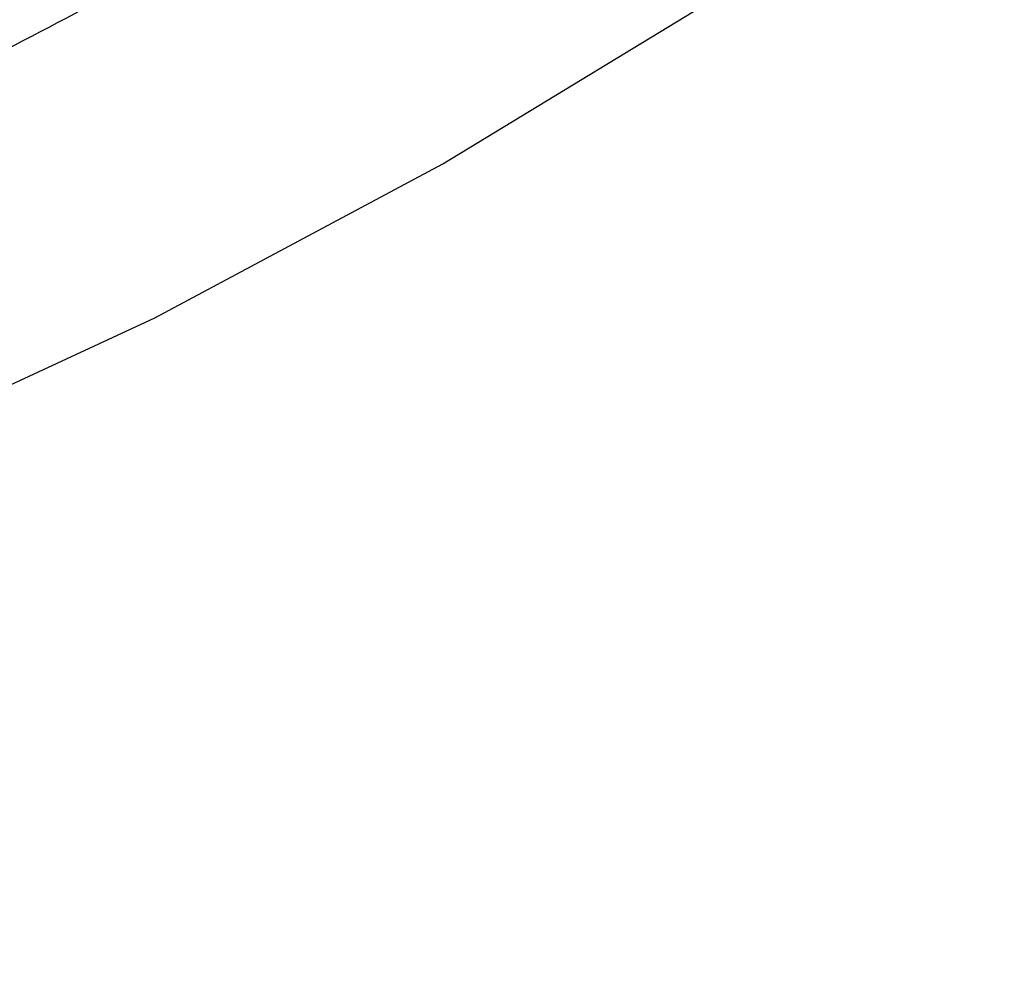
# Paper-space layout '_Trimétrica' of a CAD drawing. Header units: millimetres. Extents: x -779 to 107, y -976 to -84.
# Tile 49 of 197: x -239 to -221, y -691 to -673. Entities that reach past the tile are written whole.
import ezdxf

# ---------------------------------------------------------------- set-up
doc = ezdxf.new("R2010")
doc.units = ezdxf.units.MM

psp = doc.layouts.new('_Trimétrica')

# ---------------------------------------------------------------- linework, layer by layer
at = {"color": 7, "linetype": 'Continuous', "lineweight": 25, "flags": 128}
psp.add_lwpolyline([(-370.182, -672.189), (-363.233, -675.381), (-356.232, -678.288), (-349.192, -680.904), (-342.127, -683.225), (-335.05, -685.246), (-327.976, -686.963), (-320.919, -688.372), (-313.891, -689.471), (-306.907, -690.257), (-299.981, -690.73), (-293.126, -690.887), (-286.355, -690.73), (-279.683, -690.257), (-273.121, -689.471), (-266.683, -688.372), (-260.381, -686.963), (-254.228, -685.246), (-248.235, -683.225), (-242.415, -680.904), (-236.779, -678.288), (-231.337, -675.381), (-226.102, -672.189)], dxfattribs=at)
at = {"color": 7, "linetype": 'Continuous', "lineweight": 25}
for points, knots in [([(-485.154, -349.157), (-484.478, -348.657), (-482.076, -346.879), (-477.737, -344.077), (-472.152, -340.754), (-466.372, -337.701), (-460.421, -334.901), (-454.304, -332.364), (-448.031, -330.092), (-441.61, -328.087), (-435.048, -326.352), (-428.356, -324.888), (-421.542, -323.698), (-414.615, -322.782), (-407.583, -322.141), (-400.457, -321.777), (-393.244, -321.69), (-385.955, -321.879), (-378.599, -322.344), (-371.186, -323.086), (-363.725, -324.102), (-356.225, -325.393), (-348.698, -326.955), (-341.152, -328.789), (-333.598, -330.89), (-326.046, -333.257), (-318.507, -335.887), (-310.989, -338.776), (-303.503, -341.92), (-296.06, -345.317), (-288.669, -348.96), (-281.341, -352.847), (-274.085, -356.97), (-266.912, -361.326), (-259.831, -365.908), (-252.851, -370.711), (-245.983, -375.727), (-239.235, -380.95), (-232.617, -386.374), (-226.138, -391.99), (-219.807, -397.791), (-213.632, -403.77), (-207.621, -409.918), (-201.783, -416.227), (-196.127, -422.688), (-190.658, -429.293), (-185.386, -436.032), (-180.316, -442.897), (-175.456, -449.877), (-170.812, -456.964), (-166.39, -464.148), (-162.197, -471.418), (-158.237, -478.765), (-154.517, -486.179), (-151.04, -493.65), (-147.811, -501.167), (-144.834, -508.721), (-142.114, -516.301), (-139.653, -523.897), (-137.455, -531.498), (-135.522, -539.094), (-133.857, -546.676), (-132.461, -554.232), (-131.335, -561.754), (-130.483, -569.23), (-129.903, -576.652), (-129.596, -584.009), (-129.564, -591.291), (-129.805, -598.491), (-130.319, -605.597), (-131.106, -612.602), (-132.164, -619.496), (-133.492, -626.27), (-135.089, -632.917), (-136.952, -639.427), (-139.08, -645.792), (-141.47, -652.004), (-144.12, -658.055), (-147.028, -663.937), (-150.185, -669.645), (-153.606, -675.156), (-156.516, -679.478), (-158.369, -681.886), (-158.915, -682.595)], [0, 0, 0, 0, 0.004978, 0.017693, 0.030397, 0.04309, 0.055768, 0.068432, 0.08108, 0.093711, 0.106327, 0.118926, 0.131511, 0.144081, 0.156639, 0.169184, 0.181719, 0.194244, 0.206762, 0.219271, 0.231775, 0.244274, 0.256768, 0.269259, 0.281747, 0.294233, 0.306717, 0.3192, 0.331682, 0.344164, 0.356646, 0.369128, 0.381609, 0.394091, 0.406573, 0.419056, 0.431539, 0.444022, 0.456505, 0.468989, 0.481473, 0.493956, 0.50644, 0.518923, 0.531407, 0.54389, 0.556372, 0.568854, 0.581335, 0.593815, 0.606295, 0.618774, 0.631252, 0.64373, 0.656206, 0.668683, 0.681159, 0.693634, 0.70611, 0.718586, 0.731063, 0.743541, 0.756021, 0.768504, 0.780989, 0.793478, 0.805973, 0.818473, 0.83098, 0.843495, 0.85602, 0.868555, 0.881102, 0.893662, 0.906236, 0.918826, 0.931432, 0.944054, 0.956693, 0.969348, 0.98202, 0.994706, 1, 1, 1, 1]), ([(-471.768, -569.565), (-471.18, -570.713), (-469.489, -574.01), (-466.509, -579.395), (-462.758, -585.682), (-458.774, -591.865), (-454.569, -597.936), (-450.15, -603.882), (-445.525, -609.694), (-440.701, -615.36), (-435.689, -620.872), (-430.497, -626.218), (-425.133, -631.39), (-419.608, -636.379), (-413.932, -641.174), (-408.113, -645.768), (-402.164, -650.153), (-396.094, -654.32), (-389.913, -658.261), (-383.634, -661.97), (-377.266, -665.439), (-370.822, -668.663), (-364.312, -671.634), (-357.749, -674.347), (-351.144, -676.797), (-344.509, -678.98), (-337.856, -680.889), (-331.196, -682.523), (-324.544, -683.877), (-317.91, -684.948), (-311.307, -685.734), (-304.747, -686.234), (-298.243, -686.446), (-291.807, -686.369), (-285.452, -686.004), (-279.189, -685.351), (-273.031, -684.413), (-266.989, -683.189), (-261.075, -681.685), (-255.3, -679.902), (-249.675, -677.845), (-244.21, -675.518), (-238.916, -672.925), (-233.799, -670.076), (-228.881, -666.961), (-224.918, -664.202), (-222.675, -662.392), (-221.932, -661.792)], [0, 0, 0, 0, 0.012178, 0.03497, 0.057762, 0.080554, 0.103345, 0.126136, 0.148927, 0.171718, 0.194508, 0.217299, 0.240091, 0.262884, 0.285678, 0.308474, 0.331271, 0.354071, 0.376872, 0.399676, 0.422482, 0.44529, 0.468099, 0.490909, 0.513719, 0.536527, 0.559333, 0.582135, 0.604931, 0.627718, 0.650494, 0.673256, 0.696001, 0.718726, 0.741427, 0.764102, 0.786746, 0.809357, 0.831933, 0.854471, 0.876971, 0.899433, 0.921857, 0.944246, 0.966602, 0.988931, 1, 1, 1, 1])]:
    psp.add_open_spline(points, degree=3, knots=knots, dxfattribs=at)

doc.saveas('drawing.dxf')
